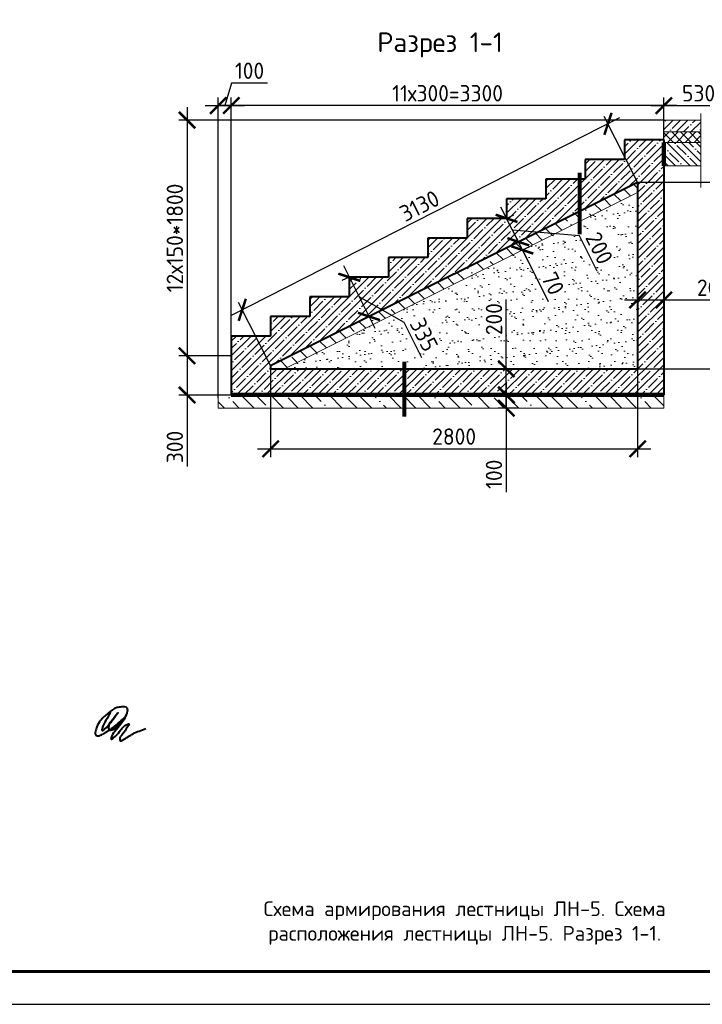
# Model space of a CAD drawing. Header units: millimetres. Extents: x 130535 to 1380046, y -231620 to 121434.
# Tile 107 of 135: x 833696 to 844112, y -8015 to 7022. Entities that reach past the tile are written whole.
import ezdxf
from ezdxf import colors
from ezdxf.entities.mleader import LeaderData, LeaderLine
from ezdxf.math import Vec2, Vec3

# ---------------------------------------------------------------- set-up
doc = ezdxf.new("R2010")
doc.units = ezdxf.units.MM
doc.linetypes.add('DASHED', pattern=[7, 5, -2, 0])
doc.layers.get('DEFPOINTS').update_dxf_attribs({"lineweight": 0})
for name, color, linetype, lineweight in [('АС-Таблицы', 7, 'Continuous', 20), ('КР_Штриховка', 7, 'Continuous', 15), ('Основная', 7, 'Continuous', 40), ('РАЗМЕРЫ', 7, 'Continuous', 9), ('Символы 0.20', 7, 'Continuous', 20), ('Столовая Двери и окна', 7, 'Continuous', 15), ('Текст', 7, 'Continuous', 25), ('Тонкая', 7, 'Continuous', 20), ('ТОНКИЕ', 7, 'Continuous', 9), ('штриховка', 7, 'Continuous', 18)]:
    doc.layers.add(name, color=color, linetype=linetype, lineweight=lineweight)
doc.styles.add('GOST-2.304_Type-B', font='GOST_Common.ttf')
doc.styles.add('ISOCPEUR', font='isocpeur.ttf')
doc.styles.add('ГОСТ', font='isocpeur.TTF')
doc.linetypes.add('ГОСТ 2.303 8', pattern='A,40,[2,GOST 2.303-68.shx,S=1,R=0,X=0,Y=0],-8', length=48)
doc.dimstyles.new('СПДС', dxfattribs={"dimscale": 100, "dimtxt": 2.5, "dimasz": 2.5, "dimexe": 1.25, "dimexo": 0, "dimtad": 1, "dimdec": 0, "dimtxsty": 'GOST-2.304_Type-B', "dimblk": 'ARCHTICK', "dimcen": 2.5, "dimdle": 2, "dimadec": 0, "dimazin": 2, "dimtfac": 0.75, "dimtdec": 0, "dimtmove": 1, "dimatfit": 3, "dimfxl": 1, "dimtolj": 1, "dimarcsym": 1})
pattern_1 = [(45, (-2048689.63, 39345.23), (-112.2532015, 112.2532015), []), (45, (-2048577.38, 39345.23), (-112.2532015, 112.2532015), [198.4375, -39.6875, 0, -39.6875])]

# ---------------------------------------------------------------- blocks, each defined once
blk = doc.blocks.new('_None')
blk = doc.blocks.new('Из_буфера5277')
at = {"linetype": 'Continuous', "lineweight": 25, "ltscale": 100}
blk.add_lwpolyline([(0, 0), (42000, 0), (42000, 29700), (0, 29700), (0, 0)], dxfattribs=at)
at = {"linetype": 'Continuous', "lineweight": 60, "ltscale": 100}
blk.add_lwpolyline([(2000, 500), (41500, 500), (41500, 29200), (2000, 29200), (2000, 500)], dxfattribs=at)
blk = doc.blocks.new('_ArchTick')
at = {"color": 0, "linetype": 'ByBlock', "const_width": 0.15}
blk.add_lwpolyline([(-0.5, -0.5), (0.5, 0.5)], dxfattribs=at)
blk = doc.blocks.new('*D1135')
at = {"layer": 'DEFPOINTS', "color": 0, "linetype": 'Continuous', "lineweight": 0, "ltscale": 100}
for p in [(836925, 5710), (843525, 5188), (836925, 2188)]:
    blk.add_point(p, dxfattribs=at)
at = {"layer": 'ТОНКИЕ', "color": 0, "lineweight": -2, "ltscale": 125}
for p, q in [((836925, 2188), (836925, 5835)), ((843525, 5188), (843525, 5835)), ((843725, 5710), (836725, 5710))]:
    blk.add_line(p, q, dxfattribs=at)
at = {"layer": 'ТОНКИЕ', "color": 0, "linetype": 'Continuous', "lineweight": -2, "ltscale": 100, "xscale": 250, "yscale": 250, "zscale": 250, "rotation": 180}
blk.add_blockref('_ArchTick', (836925, 5710), dxfattribs=at)
at = {"layer": 'ТОНКИЕ', "color": 0, "linetype": 'Continuous', "lineweight": -2, "ltscale": 100, "xscale": 250, "yscale": 250, "zscale": 250}
blk.add_blockref('_ArchTick', (843525, 5710), dxfattribs=at)
at = {"layer": 'ТОНКИЕ', "color": 0, "linetype": 'Continuous', "ltscale": 100, "insert": (840225, 5898), "char_height": 250, "attachment_point": 5, "style": 'GOST-2.304_Type-B'}
blk.add_mtext('\\A1;11х300=3300', dxfattribs=at)
blk = doc.blocks.new('*D1136')
at = {"layer": 'DEFPOINTS', "color": 0, "linetype": 'Continuous', "lineweight": 0, "ltscale": 100}
for p in [(843525, 5488), (836250, 1888), (836925, 1888)]:
    blk.add_point(p, dxfattribs=at)
at = {"layer": 'ТОНКИЕ', "color": 0, "lineweight": -2, "ltscale": 100}
for p, q in [((836250, 5688), (836250, 1688)), ((843525, 5488), (836125, 5488)), ((836925, 1888), (836125, 1888))]:
    blk.add_line(p, q, dxfattribs=at)
at = {"layer": 'ТОНКИЕ', "color": 0, "linetype": 'Continuous', "lineweight": -2, "ltscale": 100, "xscale": 250, "yscale": 250, "zscale": 250}
for p, rotation in [((836250, 5488), 90), ((836250, 1888), 270)]:
    blk.add_blockref('_ArchTick', p, dxfattribs=dict(at, rotation=rotation))
at = {"layer": 'ТОНКИЕ', "color": 0, "linetype": 'Continuous', "ltscale": 100, "insert": (836063, 3688), "char_height": 250, "attachment_point": 5, "rotation": 90, "style": 'GOST-2.304_Type-B'}
blk.add_mtext('\\A1;12х150*1800', dxfattribs=at)
blk = doc.blocks.new('*D1138')
at = {"layer": 'DEFPOINTS', "color": 0, "linetype": 'Continuous', "lineweight": 0, "ltscale": 100}
for p in [(844585, 5710), (843525, 5488), (844585, 3720)]:
    blk.add_point(p, dxfattribs=at)
at = {"layer": 'ТОНКИЕ', "color": 0, "lineweight": -2, "ltscale": 125}
for p, q in [((843525, 5488), (843525, 5835)), ((844585, 3720), (844585, 5835)), ((843325, 5710), (844785, 5710))]:
    blk.add_line(p, q, dxfattribs=at)
at = {"layer": 'ТОНКИЕ', "color": 0, "linetype": 'Continuous', "lineweight": -2, "ltscale": 100, "xscale": 250, "yscale": 250, "zscale": 250, "rotation": 180}
blk.add_blockref('_ArchTick', (843525, 5710), dxfattribs=at)
at = {"layer": 'ТОНКИЕ', "color": 0, "linetype": 'Continuous', "lineweight": -2, "ltscale": 100, "xscale": 250, "yscale": 250, "zscale": 250}
blk.add_blockref('_ArchTick', (844585, 5710), dxfattribs=at)
at = {"layer": 'ТОНКИЕ', "color": 0, "linetype": 'Continuous', "ltscale": 100, "insert": (844055, 5898), "char_height": 250, "attachment_point": 5, "style": 'GOST-2.304_Type-B'}
blk.add_mtext('\\A1;530', dxfattribs=at)
blk = doc.blocks.new('*D1139')
at = {"layer": 'DEFPOINTS', "color": 0, "linetype": 'Continuous', "lineweight": 0, "ltscale": 100}
for p in [(836925, 1888), (836250, 1290), (836925, 1290)]:
    blk.add_point(p, dxfattribs=at)
at = {"layer": 'ТОНКИЕ', "color": 0, "lineweight": -2, "ltscale": 100}
for p, q in [((836250, 2088), (836250, 1090)), ((836925, 1888), (836125, 1888)), ((836925, 1290), (836125, 1290)), ((836250, 1290), (836250, 197))]:
    blk.add_line(p, q, dxfattribs=at)
at = {"layer": 'ТОНКИЕ', "color": 0, "linetype": 'Continuous', "lineweight": -2, "ltscale": 100, "xscale": 250, "yscale": 250, "zscale": 250}
for p, rotation in [((836250, 1888), 90), ((836250, 1290), 270)]:
    blk.add_blockref('_ArchTick', p, dxfattribs=dict(at, rotation=rotation))
at = {"layer": 'ТОНКИЕ', "color": 0, "linetype": 'Continuous', "ltscale": 100, "insert": (836063, 497), "char_height": 250, "attachment_point": 5, "rotation": 90, "style": 'GOST-2.304_Type-B'}
blk.add_mtext('\\A1;300', dxfattribs=at)
blk = doc.blocks.new('*D1140')
at = {"layer": 'DEFPOINTS', "color": 0, "linetype": 'Continuous', "lineweight": 0, "ltscale": 100}
for p in [(841303, 1290), (841121, 1090), (841308, 1090)]:
    blk.add_point(p, dxfattribs=at)
at = {"layer": 'ТОНКИЕ', "color": 0, "lineweight": -2, "ltscale": 125}
for p, q in [((841121, 1490), (841121, 890)), ((841303, 1290), (840996, 1290)), ((841308, 1090), (840996, 1090)), ((841121, 1090), (841121, -195))]:
    blk.add_line(p, q, dxfattribs=at)
at = {"layer": 'ТОНКИЕ', "color": 0, "linetype": 'Continuous', "lineweight": -2, "ltscale": 100, "xscale": 250, "yscale": 250, "zscale": 250}
for p, rotation in [((841121, 1290), 90), ((841121, 1090), 270)]:
    blk.add_blockref('_ArchTick', p, dxfattribs=dict(at, rotation=rotation))
at = {"layer": 'ТОНКИЕ', "color": 0, "linetype": 'Continuous', "ltscale": 100, "insert": (840933, 80), "char_height": 250, "attachment_point": 5, "rotation": 90, "style": 'GOST-2.304_Type-B'}
blk.add_mtext('\\A1;100', dxfattribs=at)
blk = doc.blocks.new('*D1141')
at = {"layer": 'DEFPOINTS', "color": 0, "linetype": 'Continuous', "lineweight": 0, "ltscale": 100}
for p in [(841121, 1690), (841308, 1690), (841303, 1290)]:
    blk.add_point(p, dxfattribs=at)
at = {"layer": 'ТОНКИЕ', "color": 0, "lineweight": -2, "ltscale": 125}
for p, q in [((841121, 1690), (841121, 2750)), ((841121, 1090), (841121, 1890)), ((841308, 1690), (840996, 1690)), ((841303, 1290), (840996, 1290))]:
    blk.add_line(p, q, dxfattribs=at)
at = {"layer": 'ТОНКИЕ', "color": 0, "linetype": 'Continuous', "lineweight": -2, "ltscale": 100, "xscale": 250, "yscale": 250, "zscale": 250}
for p, rotation in [((841121, 1690), 90), ((841121, 1290), 270)]:
    blk.add_blockref('_ArchTick', p, dxfattribs=dict(at, rotation=rotation))
at = {"layer": 'ТОНКИЕ', "color": 0, "linetype": 'Continuous', "ltscale": 100, "insert": (840933, 2449), "char_height": 250, "attachment_point": 5, "rotation": 90, "style": 'GOST-2.304_Type-B'}
blk.add_mtext('\\A1;200', dxfattribs=at)
blk = doc.blocks.new('*D1142')
at = {"layer": 'DEFPOINTS', "color": 0, "linetype": 'Continuous', "lineweight": 0, "ltscale": 100}
for p in [(836925, 5710), (836925, 2188), (836725, 1240)]:
    blk.add_point(p, dxfattribs=at)
at = {"layer": 'ТОНКИЕ', "color": 0, "lineweight": -2, "ltscale": 125}
for p, q in [((836928, 6054), (836825, 5710)), ((837478, 6054), (836928, 6054)), ((836725, 1240), (836725, 5835)), ((836925, 2188), (836925, 5835)), ((836525, 5710), (837125, 5710))]:
    blk.add_line(p, q, dxfattribs=at)
at = {"layer": 'ТОНКИЕ', "color": 0, "linetype": 'Continuous', "lineweight": -2, "ltscale": 100, "xscale": 250, "yscale": 250, "zscale": 250, "rotation": 180}
blk.add_blockref('_ArchTick', (836725, 5710), dxfattribs=at)
at = {"layer": 'ТОНКИЕ', "color": 0, "linetype": 'Continuous', "lineweight": -2, "ltscale": 100, "xscale": 250, "yscale": 250, "zscale": 250}
blk.add_blockref('_ArchTick', (836925, 5710), dxfattribs=at)
at = {"layer": 'ТОНКИЕ', "color": 0, "linetype": 'Continuous', "ltscale": 100, "insert": (837203, 6242), "char_height": 250, "attachment_point": 5, "style": 'GOST-2.304_Type-B'}
blk.add_mtext('\\A1;100', dxfattribs=at)
blk = doc.blocks.new('*D1143')
at = {"layer": 'DEFPOINTS', "color": 0, "linetype": 'Continuous', "lineweight": 0, "ltscale": 100}
for p in [(841125, 3988), (841304, 3630), (841304, 3630)]:
    blk.add_point(p, dxfattribs=at)
at = {"layer": 'ТОНКИЕ', "color": 0, "lineweight": -2, "ltscale": 125}
for p, q in [((841035, 4166), (841393, 3451)), ((841125, 3988), (841237, 4043)), ((842238, 3719), (841214, 3809)), ((841304, 3630), (841415, 3686)), ((842506, 3182), (842238, 3719))]:
    blk.add_line(p, q, dxfattribs=at)
at = {"layer": 'ТОНКИЕ', "color": 0, "linetype": 'Continuous', "lineweight": -2, "ltscale": 100, "xscale": 250, "yscale": 250, "zscale": 250}
for p, rotation in [((841125, 3988), 116.5650511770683), ((841304, 3630), 296.5650511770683)]:
    blk.add_blockref('_ArchTick', p, dxfattribs=dict(at, rotation=rotation))
at = {"layer": 'ТОНКИЕ', "color": 0, "linetype": 'Continuous', "ltscale": 100, "insert": (842540, 3534), "char_height": 250, "attachment_point": 5, "rotation": 296.5651, "style": 'GOST-2.304_Type-B'}
blk.add_mtext('\\A1;200', dxfattribs=at)
blk = doc.blocks.new('*D1144')
at = {"layer": 'DEFPOINTS', "color": 0, "linetype": 'Continuous', "lineweight": 0, "ltscale": 100}
for p in [(841304, 3630), (841366, 3505), (841366, 3505)]:
    blk.add_point(p, dxfattribs=at)
at = {"layer": 'ТОНКИЕ', "color": 0, "lineweight": -2, "ltscale": 125}
for p, q in [((841214, 3809), (841456, 3326)), ((841304, 3630), (841415, 3686)), ((841366, 3505), (841478, 3560)), ((841366, 3505), (841759, 2720))]:
    blk.add_line(p, q, dxfattribs=at)
at = {"layer": 'ТОНКИЕ', "color": 0, "linetype": 'Continuous', "lineweight": -2, "ltscale": 100, "xscale": 250, "yscale": 250, "zscale": 250}
for p, rotation in [((841304, 3630), 116.5650511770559), ((841366, 3505), 296.565051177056)]:
    blk.add_blockref('_ArchTick', p, dxfattribs=dict(at, rotation=rotation))
at = {"layer": 'ТОНКИЕ', "color": 0, "linetype": 'Continuous', "ltscale": 100, "insert": (841832, 2993), "char_height": 250, "attachment_point": 5, "rotation": 296.5651, "style": 'GOST-2.304_Type-B'}
blk.add_mtext('\\A1;70', dxfattribs=at)
blk = doc.blocks.new('*D1145')
at = {"layer": 'DEFPOINTS', "color": 0, "linetype": 'Continuous', "lineweight": 0, "ltscale": 100}
for p in [(838725, 3088), (839024, 2490), (839024, 2490)]:
    blk.add_point(p, dxfattribs=at)
at = {"layer": 'ТОНКИЕ', "color": 0, "lineweight": -2, "ltscale": 125}
for p, q in [((838635, 3266), (839113, 2311)), ((838725, 3088), (838610, 3038)), ((839563, 2396), (838874, 2789)), ((839024, 2490), (838909, 2440)), ((839831, 1859), (839563, 2396))]:
    blk.add_line(p, q, dxfattribs=at)
at = {"layer": 'ТОНКИЕ', "color": 0, "linetype": 'Continuous', "lineweight": -2, "ltscale": 100, "xscale": 250, "yscale": 250, "zscale": 250}
for p, rotation in [((838725, 3088), 116.5650511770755), ((839024, 2490), 296.5650511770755)]:
    blk.add_blockref('_ArchTick', p, dxfattribs=dict(at, rotation=rotation))
at = {"layer": 'ТОНКИЕ', "color": 0, "linetype": 'Continuous', "ltscale": 100, "insert": (839865, 2211), "char_height": 250, "attachment_point": 5, "rotation": 296.5651, "style": 'GOST-2.304_Type-B'}
blk.add_mtext('\\A1;335', dxfattribs=at)
blk = doc.blocks.new('*D1146')
at = {"layer": 'DEFPOINTS', "color": 0, "linetype": 'Continuous', "lineweight": 0, "ltscale": 100}
for p in [(843125, 4540), (837092, 2591), (837525, 1740)]:
    blk.add_point(p, dxfattribs=at)
at = {"layer": 'ТОНКИЕ', "color": 0, "lineweight": -2, "ltscale": 125}
for p, q in [((842850, 5521), (836914, 2500)), ((843125, 4540), (842615, 5542)), ((837525, 1740), (837035, 2702))]:
    blk.add_line(p, q, dxfattribs=at)
at = {"layer": 'ТОНКИЕ', "color": 0, "linetype": 'Continuous', "lineweight": -2, "ltscale": 100, "xscale": 250, "yscale": 250, "zscale": 250}
for p, rotation in [((842672, 5431), 26.97284343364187), ((837092, 2591), 206.9728434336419)]:
    blk.add_blockref('_ArchTick', p, dxfattribs=dict(at, rotation=rotation))
at = {"layer": 'ТОНКИЕ', "color": 0, "linetype": 'Continuous', "ltscale": 100, "insert": (839797, 4178), "char_height": 250, "attachment_point": 5, "rotation": 26.9728, "style": 'GOST-2.304_Type-B'}
blk.add_mtext('\\A1;3130', dxfattribs=at)
blk = doc.blocks.new('*D1147')
at = {"layer": 'DEFPOINTS', "color": 0, "linetype": 'Continuous', "lineweight": 0, "ltscale": 100}
for p in [(843525, 2742), (843125, 2499), (843525, 2341)]:
    blk.add_point(p, dxfattribs=at)
at = {"layer": 'ТОНКИЕ', "color": 0, "lineweight": -2, "ltscale": 125}
for p, q in [((843125, 2499), (843125, 2867)), ((843525, 2341), (843525, 2867)), ((842925, 2742), (843725, 2742)), ((843525, 2742), (844575, 2742))]:
    blk.add_line(p, q, dxfattribs=at)
at = {"layer": 'ТОНКИЕ', "color": 0, "linetype": 'Continuous', "lineweight": -2, "ltscale": 100, "xscale": 250, "yscale": 250, "zscale": 250, "rotation": 180}
blk.add_blockref('_ArchTick', (843125, 2742), dxfattribs=at)
at = {"layer": 'ТОНКИЕ', "color": 0, "linetype": 'Continuous', "lineweight": -2, "ltscale": 100, "xscale": 250, "yscale": 250, "zscale": 250}
blk.add_blockref('_ArchTick', (843525, 2742), dxfattribs=at)
at = {"layer": 'ТОНКИЕ', "color": 0, "linetype": 'Continuous', "ltscale": 100, "insert": (844275, 2929), "char_height": 250, "attachment_point": 5, "style": 'GOST-2.304_Type-B'}
blk.add_mtext('\\A1;200', dxfattribs=at)
blk = doc.blocks.new('*D1155')
at = {"layer": 'DEFPOINTS', "color": 0, "linetype": 'Continuous', "lineweight": 0, "ltscale": 100}
for p in [(843125, 4540), (843125, 1690), (845210, 1690)]:
    blk.add_point(p, dxfattribs=at)
at = {"layer": 'ТОНКИЕ', "color": 0, "lineweight": -2, "ltscale": 125}
for p, q in [((845210, 4740), (845210, 1490)), ((843125, 4540), (845335, 4540)), ((843125, 1690), (845335, 1690))]:
    blk.add_line(p, q, dxfattribs=at)
at = {"layer": 'ТОНКИЕ', "color": 0, "linetype": 'Continuous', "lineweight": -2, "ltscale": 100, "xscale": 250, "yscale": 250, "zscale": 250}
for p, rotation in [((845210, 4540), 90), ((845210, 1690), 270)]:
    blk.add_blockref('_ArchTick', p, dxfattribs=dict(at, rotation=rotation))
at = {"layer": 'ТОНКИЕ', "color": 0, "linetype": 'Continuous', "ltscale": 100, "insert": (845022, 3115), "char_height": 250, "attachment_point": 5, "rotation": 90, "style": 'GOST-2.304_Type-B'}
blk.add_mtext('\\A1;1425', dxfattribs=at)
blk = doc.blocks.new('*D1156')
at = {"layer": 'DEFPOINTS', "color": 0, "linetype": 'Continuous', "lineweight": 0, "ltscale": 100}
for p in [(837525, 1690), (843125, 1690), (843125, 468)]:
    blk.add_point(p, dxfattribs=at)
at = {"layer": 'ТОНКИЕ', "color": 0, "lineweight": -2, "ltscale": 125}
for p, q in [((837525, 1690), (837525, 343)), ((843125, 1690), (843125, 343)), ((837325, 468), (843325, 468))]:
    blk.add_line(p, q, dxfattribs=at)
at = {"layer": 'ТОНКИЕ', "color": 0, "linetype": 'Continuous', "lineweight": -2, "ltscale": 100, "xscale": 250, "yscale": 250, "zscale": 250, "rotation": 180}
blk.add_blockref('_ArchTick', (837525, 468), dxfattribs=at)
at = {"layer": 'ТОНКИЕ', "color": 0, "linetype": 'Continuous', "lineweight": -2, "ltscale": 100, "xscale": 250, "yscale": 250, "zscale": 250}
blk.add_blockref('_ArchTick', (843125, 468), dxfattribs=at)
at = {"layer": 'ТОНКИЕ', "color": 0, "linetype": 'Continuous', "ltscale": 100, "insert": (840325, 655), "char_height": 250, "attachment_point": 5, "style": 'GOST-2.304_Type-B'}
blk.add_mtext('\\A1;2800', dxfattribs=at)

msp = doc.modelspace()

# ---------------------------------------------------------------- hatches: boundary and pattern name
at = {"layer": 'КР_Штриховка', "ltscale": 50}
h = msp.add_hatch(dxfattribs=at)
h.set_pattern_fill('ANSI35', color=256, scale=25)
h.set_pattern_definition(pattern_1)
edge = h.paths.add_edge_path()
edge.add_line((843524.8, 5307.5), (843524.8, 5487.5))
edge.add_line((843524.8, 5487.5), (844089.5, 5487.5))
edge.add_line((844089.5, 5487.5), (844089.5, 5307.5))
edge.add_line((843524.8, 5307.5), (844089.5, 5307.5))
h = msp.add_hatch(dxfattribs=at)
h.set_pattern_fill('ANSI35', color=256, scale=25)
h.set_pattern_definition(pattern_1)
edge = h.paths.add_edge_path()
edge.add_line((843524.8, 5187.5), (843524.8, 1290.3))
edge.add_line((843524.8, 1290.3), (841353.2, 1290.3))
edge.add_line((841353.2, 1690.3), (841353.2, 1290.3))
edge.add_line((841353.2, 1690.3), (843124.8, 1690.3))
edge.add_line((843124.8, 4540.3), (843124.8, 1690.3))
edge.add_line((840337.9, 3146.9), (843124.8, 4540.3))
edge.add_line((840337.9, 3687.5), (840337.9, 3146.9))
edge.add_line((840524.8, 3687.5), (840337.9, 3687.5))
edge.add_line((840524.8, 3987.5), (840524.8, 3687.5))
edge.add_line((841124.8, 3987.5), (840524.8, 3987.5))
edge.add_line((841124.8, 4287.5), (841124.8, 3987.5))
edge.add_line((841724.8, 4287.5), (841124.8, 4287.5))
edge.add_line((841724.8, 4587.5), (841724.8, 4287.5))
edge.add_line((842324.8, 4587.5), (841724.8, 4587.5))
edge.add_line((842324.8, 4887.5), (842324.8, 4587.5))
edge.add_line((842924.8, 4887.5), (842324.8, 4887.5))
edge.add_line((842924.8, 5187.5), (842924.8, 4887.5))
edge.add_line((843524.8, 5187.5), (842924.8, 5187.5))
edge = h.paths.add_edge_path()
edge.add_line((841353.2, 1290.3), (836924.8, 1290.3))
edge.add_line((836924.8, 2187.5), (836924.8, 1290.3))
edge.add_line((837524.8, 2187.5), (836924.8, 2187.5))
edge.add_line((837524.8, 2487.5), (837524.8, 2187.5))
edge.add_line((838124.8, 2487.5), (837524.8, 2487.5))
edge.add_line((838124.8, 2787.5), (838124.8, 2487.5))
edge.add_line((838724.8, 2787.5), (838124.8, 2787.5))
edge.add_line((838724.8, 3087.5), (838724.8, 2787.5))
edge.add_line((839324.8, 3087.5), (838724.8, 3087.5))
edge.add_line((839324.8, 3387.5), (839324.8, 3087.5))
edge.add_line((839924.8, 3387.5), (839324.8, 3387.5))
edge.add_line((839924.8, 3687.5), (839924.8, 3387.5))
edge.add_line((840337.9, 3687.5), (839924.8, 3687.5))
edge.add_line((840337.9, 3687.5), (840337.9, 3146.9))
edge.add_line((837424.8, 1690.3), (840337.9, 3146.9))
edge.add_line((837424.8, 1690.3), (841353.2, 1690.3))
edge.add_line((841353.2, 1690.3), (841353.2, 1290.3))
h = msp.add_hatch(dxfattribs=at)
h.set_pattern_fill('ANSI35', color=256, scale=25, angle=90)
h.set_pattern_definition([(135, (529753.38, -180788.7), (-112.2532, -112.2532), []), (135, (529753.38, -180676.45), (-112.2532, -112.2532), [198.4375, -39.6875, 0, -39.6875])])
edge = h.paths.add_edge_path()
edge.add_line((843524.8, 5147.5), (844089.5, 5147.5))
edge.add_line((844089.5, 5147.5), (844089.5, 4787.5))
edge.add_line((843524.8, 4787.5), (844089.5, 4787.5))
edge.add_line((843524.8, 5147.5), (843524.8, 4787.5))
h = msp.add_hatch(dxfattribs=at)
h.set_pattern_fill('ANSI35', color=256, scale=50, angle=90)
h.set_pattern_definition([(135, (-4950377.74, 55075.2), (-224.506403, -224.506403), []), (135, (-4950377.74, 55299.7), (-224.506403, -224.506403), [396.875, -79.375, 0, -79.375])])
h.paths.add_polyline_path([(843124.8, 4383.8), (843124.8, 4540.3), (837524.8, 1740.3), (837737.8, 1690.3)])
h = msp.add_hatch(dxfattribs=at)
h.set_pattern_fill('AR-SAND', color=256, scale=5)
h.set_pattern_definition([(37.5, (-2048689.63, 39345.23), (-8.000156, 244.706619), [0, -193.04, 0, -215.9, 0, -206.375]), (7.5, (-2048689.63, 39345.23), (224.76164, 358.41255), [0, -104.14, 0, -173.99, 0, -66.675]), (327.5, (-2048845.84, 39345.23), (395.496185, 0.718592), [0, -63.5, 0, -228.6, 0, -298.45]), (317.5, (-2048845.84, 39345.23), (381.778226, 111.46466), [0, -31.75, 0, -149.86, 0, -171.45])])
edge = h.paths.add_edge_path()
edge.add_line((837737.8, 1690.3), (843124.8, 1690.3))
edge.add_line((837737.8, 1690.3), (843124.8, 4383.8))
edge.add_line((843124.8, 4383.8), (843124.8, 1690.3))
h = msp.add_hatch(dxfattribs=at)
h.set_pattern_fill('ANSI35', color=256, scale=50, angle=90)
h.set_pattern_definition([(135, (-4950377.74, 58437.97), (-224.506403, -224.506403), []), (135, (-4950377.74, 58662.48), (-224.506403, -224.506403), [396.875, -79.375, 0, -79.375])])
h.paths.add_polyline_path([(843524.8, 1290.3), (836924.8, 1290.3), (836724.8, 1290.3), (836724.8, 1090.3), (843524.8, 1090.3)])
at = {"layer": 'штриховка', "linetype": 'Continuous', "lineweight": 0, "ltscale": 100}
h = msp.add_hatch(dxfattribs=at)
h.set_pattern_fill('ANSI37', color=256, scale=30)
h.set_pattern_definition([(45, (-832.34, 1015.8), (-67.351921, 67.351921), []), (135, (-832.34, 1015.8), (-67.351921, -67.351921), [])])
edge = h.paths.add_edge_path()
edge.add_line((843524.8, 5147.5), (843524.8, 5307.5))
edge.add_line((843524.8, 5307.5), (844089.5, 5307.5))
edge.add_line((844089.5, 5307.5), (844089.5, 5147.5))
edge.add_line((843524.8, 5147.5), (844089.5, 5147.5))

# ---------------------------------------------------------------- linework, layer by layer
at = {"layer": 'КР_Штриховка', "ltscale": 50}
for points in [[(837737.8, 1690.3), (843124.8, 4383.8)], [(836924.8, 1290.3), (836724.8, 1290.3), (836724.8, 1090.3), (843524.8, 1090.3), (843524.8, 1290.3)]]:
    msp.add_lwpolyline(points, dxfattribs=at)
at = {"layer": 'Основная', "ltscale": 50}
for p, q in [((843524.8, 5187.5), (842924.8, 5187.5)), ((842924.8, 5187.5), (842924.8, 4887.5)), ((842924.8, 4887.5), (842324.8, 4887.5)), ((842324.8, 4887.5), (842324.8, 4587.5)), ((842324.8, 4587.5), (841724.8, 4587.5)), ((841724.8, 4587.5), (841724.8, 4287.5)), ((841724.8, 4287.5), (841124.8, 4287.5)), ((841124.8, 4287.5), (841124.8, 3987.5)), ((841124.8, 3987.5), (840524.8, 3987.5)), ((840524.8, 3987.5), (840524.8, 3687.5)), ((840524.8, 3687.5), (839924.8, 3687.5)), ((839924.8, 3687.5), (839924.8, 3387.5)), ((839924.8, 3387.5), (839324.8, 3387.5)), ((839324.8, 3387.5), (839324.8, 3087.5)), ((839324.8, 3087.5), (838724.8, 3087.5)), ((838724.8, 3087.5), (838724.8, 2787.5)), ((838724.8, 2787.5), (838124.8, 2787.5)), ((838124.8, 2787.5), (838124.8, 2487.5)), ((838124.8, 2487.5), (837524.8, 2487.5)), ((837524.8, 2487.5), (837524.8, 2187.5)), ((837524.8, 2187.5), (836924.8, 2187.5)), ((836924.8, 2187.5), (836924.8, 1290.3)), ((837524.8, 1740.3), (837524.8, 1690.3))]:
    msp.add_line(p, q, dxfattribs=at)
at = {"layer": 'Основная', "lineweight": 100, "ltscale": 100}
msp.add_line((843524.8, 5147.5), (843524.8, 4787.5), dxfattribs=at)
at = {"layer": 'Основная', "ltscale": 50}
for points in [[(843524.8, 5187.5), (843524.8, 1290.3)], [(837524.8, 1740.3), (843124.8, 4540.3)], [(843124.8, 4540.3), (843124.8, 1690.3)], [(837524.8, 1690.3), (843124.8, 1690.3)], [(836924.8, 1290.3), (843524.8, 1290.3)]]:
    msp.add_lwpolyline(points, dxfattribs=at)
at = {"layer": 'Основная', "color": 7, "ltscale": 100}
msp.add_open_spline([(835079.5, -3555.7), (835056.9, -3599.8), (835013.2, -3685.1), (834958.7, -3754.6), (834947, -3846), (835032.9, -3780), (835071.1, -3726.8), (835253.8, -3484.1), (835113.9, -3676.7), (835049.9, -3730.2), (835047.6, -3838.8), (835144.4, -3814.6), (835206.3, -3741.3), (835287.7, -3650.1), (835346.3, -3566), (835342.5, -3467.8), (835250.3, -3473.4), (835150.5, -3480.8), (835044.5, -3573), (834934.2, -3659.8), (834872.9, -3764.8), (834853, -3836.1), (834841.5, -3900.8), (834905.1, -3922.6), (835008.9, -3862.2), (835122.5, -3798.5), (835397.1, -3536.3), (835167.5, -3830.8), (835096, -3904.9), (835088, -3976.7), (835168.7, -3913.9), (835223.3, -3849.8), (835283.3, -3754), (835378.5, -3723.2), (835314.7, -3818.4), (835287.8, -3871.1), (835212.5, -3940.4), (835227.7, -4001.7), (835326.5, -3948.6), (835421, -3874.1), (835552.9, -3828.1), (835621.9, -3804)], degree=3, knots=[0, 0, 0, 0, 144.1520161, 278.7414481, 306.701418, 345.7173484, 488.9641082, 674.1731096, 805.7122134, 919.5529054, 981.5610335, 1041.0993585, 1143.4863095, 1285.5405679, 1401.5794956, 1450.1365538, 1535.9803466, 1611.2553963, 1766.3543668, 1926.9877395, 2039.7742516, 2115.5122312, 2162.4982929, 2206.5580955, 2278.7099882, 2504.5268633, 2704.7171233, 2966.8523005, 3078.8920704, 3097.283937, 3134.7961729, 3270.048463, 3440.2252524, 3459.7572477, 3505.8700113, 3641.6791759, 3740.815911, 3760.978132, 3797.8683426, 3989.1014551, 4198.8601228, 4198.8601228, 4198.8601228, 4198.8601228], dxfattribs=at)
at = {"layer": 'РАЗМЕРЫ', "linetype": 'Continuous', "lineweight": 0, "ltscale": 100}
msp.add_line((843524.8, 5147.5), (843524.8, 5487.5), dxfattribs=at)
at = {"layer": 'РАЗМЕРЫ', "color": 5, "linetype": 'DASHED', "lineweight": 100, "ltscale": 0.5}
msp.add_lwpolyline([(836924.8, 1290.3), (836924.8, 1290.3), (843524.8, 1290.3)], dxfattribs=at)
at = {"layer": 'Тонкая', "color": 7, "linetype": 'ГОСТ 2.303 8'}
msp.add_line((844089.5, 5591.1), (844089.5, 4457.4), dxfattribs=at)
at = {"layer": 'Тонкая'}
for p, q in [((843524.8, 5487.5), (844089.5, 5487.5)), ((843524.8, 5467.5), (843524.8, 5067.5)), ((843524.8, 5307.5), (844089.5, 5307.5)), ((843524.8, 5147.5), (844089.5, 5147.5)), ((843524.8, 4787.5), (844089.5, 4787.5))]:
    msp.add_line(p, q, dxfattribs=at)
at = {"layer": 'Тонкая', "lineweight": 80, "ltscale": 50}
for points in [[(842238.7, 4682.6), (842238.7, 3745.9)], [(839560.7, 1797.4), (839560.7, 961.9)]]:
    msp.add_lwpolyline(points, dxfattribs=at)

# ---------------------------------------------------------------- block references
at = {"layer": 'Столовая Двери и окна', "color": 18, "lineweight": 25, "true_color": 0x000000}
msp.add_blockref('Из_буфера5277', (807464.1, -8014.6), dxfattribs=at)

# ---------------------------------------------------------------- texts
at = {"layer": 'АС-Таблицы', "color": 0, "insert": (840485.6, -6773.5), "char_height": 225, "width": 6746.672, "attachment_point": 5, "style": 'ГОСТ'}
msp.add_mtext('\\pxqc;Схема армирования лестницы ЛН-5. Схема расположения лестницы ЛН-5. Разрез 1-1.', dxfattribs=at)
at = {"layer": 'Текст', "lineweight": 25, "style": 'ISOCPEUR'}
msp.add_text('Разрез 1-1', height=300, dxfattribs=at).set_placement((839151.3, 6527.3))

# ---------------------------------------------------------------- dimensions: what is measured, and where the dimension line sits
at = {"layer": 'ТОНКИЕ', "ltscale": 125}
for base, p1, p2, picture, middle in [((836924.8, 5710.4), (836724.8, 1240.3), (836924.8, 2187.5), '*D1142', (836990.4, 6241.9)), ((844584.8, 5710.4), (843524.8, 5487.5), (844584.8, 3719.8), '*D1138', (844054.8, 5898.1)), ((843124.8, 467.7), (837524.8, 1690.3), (843124.8, 1690.3), '*D1156', (840324.8, 655.3))]:
    dim = msp.add_linear_dim(base=base, p1=p1, p2=p2, dimstyle='СПДС', override={"dimlfac": 0.5}, dxfattribs=at)
    dim.commit()
    dim.dimension.update_dxf_attribs({"geometry": picture, "text_midpoint": middle})
dim = msp.add_linear_dim(base=(836924.8, 5710.4), p1=(843524.8, 5187.5), p2=(836924.8, 2187.5), text='11х300=3300', dimstyle='СПДС', dxfattribs=at)
dim.commit()
dim.dimension.update_dxf_attribs({"geometry": '*D1135', "text_midpoint": (840224.8, 5898.1)})
at = {"layer": 'ТОНКИЕ', "ltscale": 100}
for base, p1, p2, angle, text, picture, middle in [((836250.3, 1887.5), (843524.8, 5487.5), (836924.8, 1887.5), 90, '12х150*1800', '*D1136', (836250.3, 3687.5)), ((836250.3, 1290.3), (836924.8, 1887.5), (836924.8, 1290.3), 270, '300', '*D1139', (836284.6, 496.9))]:
    dim = msp.add_linear_dim(base=base, p1=p1, p2=p2, angle=angle, text=text, dimstyle='СПДС', override={"dimlfac": 0.5}, dxfattribs=at)
    dim.commit()
    dim.dimension.update_dxf_attribs({"geometry": picture, "text_midpoint": middle, "dimtype": 160})
at = {"layer": 'ТОНКИЕ', "ltscale": 125}
for base, p2, angle, picture, middle in [((837091.9, 2591), (837524.8, 1740.3), 206.97284, '*D1146', (839796.6, 4178.1)), ((845210, 1690.3), (843124.8, 1690.3), 270, '*D1155', (845022.4, 3115.3))]:
    dim = msp.add_linear_dim(base=base, p1=(843124.8, 4540.3), p2=p2, angle=angle, dimstyle='СПДС', override={"dimlfac": 0.5}, dxfattribs=at)
    dim.commit()
    dim.dimension.update_dxf_attribs({"geometry": picture, "text_midpoint": middle})
for base, p1, p2, picture, middle in [((841303.7, 3629.8), (841124.8, 3987.5), (841303.7, 3629.8), '*D1143', (842265.6, 3663.1)), ((841366.3, 3504.6), (841303.7, 3629.8), (841366.3, 3504.6), '*D1144', (841823.4, 2989.1))]:
    dim = msp.add_linear_dim(base=base, p1=p1, p2=p2, angle=296.56505, dimstyle='СПДС', override={"dimlfac": 0.5}, dxfattribs=at)
    dim.commit()
    dim.dimension.update_dxf_attribs({"geometry": picture, "text_midpoint": middle, "dimtype": 160})
for base, p1, p2, angle, text, picture, middle in [((839023.7, 2489.8), (838724.8, 3087.5), (839023.7, 2489.8), 296.56505, '335', '*D1145', (839590.5, 2340.2)), ((841120.7, 1690.3), (841303.2, 1290.3), (841308.3, 1690.3), 90, '200', '*D1141', (841127.8, 2449.3)), ((841120.7, 1090.3), (841303.2, 1290.3), (841308.3, 1090.3), 270, '100', '*D1140', (841187.4, 79.9))]:
    dim = msp.add_linear_dim(base=base, p1=p1, p2=p2, angle=angle, text=text, dimstyle='СПДС', override={"dimlfac": 0.5}, dxfattribs=at)
    dim.commit()
    dim.dimension.update_dxf_attribs({"geometry": picture, "text_midpoint": middle, "dimtype": 160})
dim = msp.add_linear_dim(base=(843524.8, 2741.6), p1=(843124.8, 2498.7), p2=(843524.8, 2341), dimstyle='СПДС', override={"dimlfac": 0.5}, dxfattribs=at)
dim.commit()
dim.dimension.update_dxf_attribs({"geometry": '*D1147', "text_midpoint": (844274.7, 2726.6), "dimtype": 160})

# ---------------------------------------------------------------- leaders
at = {"layer": 'Символы 0.20', "ltscale": 100}
ml = msp.add_multileader_mtext('Standard', dxfattribs=at)
ml.set_content('Труба Тр\\Pниз трубы на 50 мм выше верха плиты', color=256, style='ГОСТ')
ml.set_leader_properties(color=256, linetype='ByLayer', lineweight=-1)
ml.set_arrow_properties(name='NONE')
ml.build(insert=Vec2(0, 0))
ml.multileader.update_dxf_attribs({"text_left_attachment_type": 6, "text_right_attachment_type": 6, "dogleg_length": 2.5, "arrow_head_size": 45, "scale": 100})
ctx = ml.context
ctx.base_point, ctx.scale, ctx.char_height, ctx.arrow_head_size, ctx.landing_gap_size, ctx.plane_origin = Vec3(768461.4, 5424.9), 100, 300, 45, 22.5, Vec3(762564.9, 2114.4)
ctx.left_attachment, ctx.right_attachment = 6, 6
notes = []
notes.append((ctx, [(0, (1, 1, 0), (772521.4, 5424.9), (-1, 0), 250, [(0, [(772056.1, 3529.4)], 0, [])])]))
ctx.mtext.insert, ctx.mtext.width, ctx.mtext.flow_direction = Vec3(768483.9, 5814.9), 3780.751, 5
ml = msp.add_multileader_mtext('Standard', dxfattribs=at)
ml.set_content('Щебень фр.20-40', color=256, style='ГОСТ')
ml.set_leader_properties(color=256, linetype='ByLayer', lineweight=-1)
ml.set_arrow_properties(name='NONE')
ml.build(insert=Vec2(0, 0))
ml.multileader.update_dxf_attribs({"text_left_attachment_type": 6, "text_right_attachment_type": 6, "dogleg_length": 2.5, "arrow_head_size": 45, "scale": 100})
ctx = ml.context
ctx.base_point, ctx.scale, ctx.char_height, ctx.arrow_head_size, ctx.landing_gap_size, ctx.plane_origin = Vec3(766430.8, 1375.6), 100, 300, 45, 22.5, Vec3(773962.4, -1934.8)
ctx.left_attachment, ctx.right_attachment = 6, 6
notes.append((ctx, [(1, (1, 1, 0), (768315.8, 1375.6), (-1, 0), 250, [(0, [(770066.9, 2802.1)], 0, [])])]))
ctx.mtext.insert, ctx.mtext.width, ctx.mtext.flow_direction = Vec3(766453.3, 1765.6), 2129.129, 5
for ctx, leaders in notes:
    for number, flags, end, landing, length, lines in leaders:
        leader = LeaderData()
        leader.index, (leader.has_last_leader_line, leader.has_dogleg_vector, leader.attachment_direction) = number, flags
        leader.last_leader_point, leader.dogleg_vector, leader.dogleg_length = Vec3(end), Vec3(landing), length
        for number, points, colour, breaks in lines:
            line = LeaderLine()
            line.index, line.vertices, line.color, line.breaks = number, Vec3.list(points), colors.encode_raw_color(colour), breaks
            leader.lines.append(line)
        ctx.leaders.append(leader)

doc.saveas('drawing.dxf')
